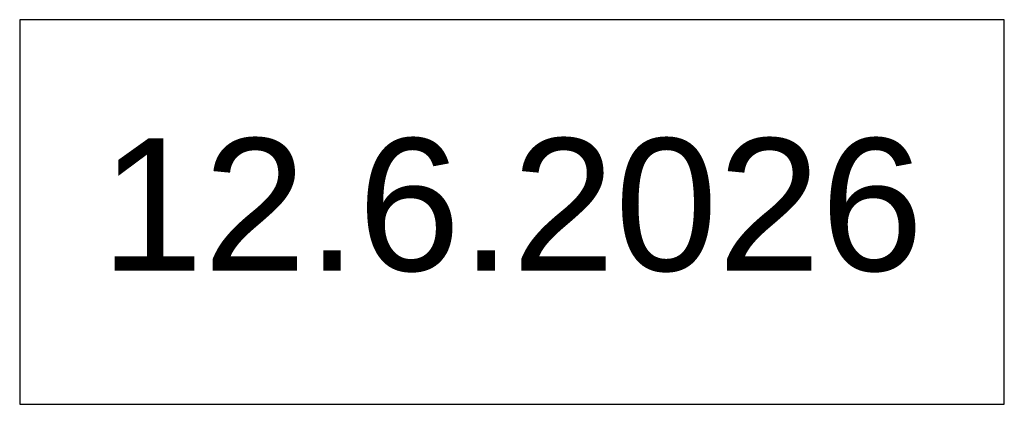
# Model space of a CAD drawing. Header units: millimetres. Extents: x -117798 to 93698, y -182207 to 252400.
# Tile 2 of 256: x -11848.88 to -11826.57, y -182207.44 to -182198.72. Entities that reach past the tile are written whole.
import ezdxf

# ---------------------------------------------------------------- set-up
doc = ezdxf.new("R2010")
doc.units = ezdxf.units.MM
doc.header["$LTSCALE"] = 0.5
doc.header["$MEASUREMENT"] = 0
doc.styles.add('GENERATED_STYLE_1', font='arial.ttf')

msp = doc.modelspace()

# ---------------------------------------------------------------- linework, layer by layer
at = {"linetype": 'Continuous', "flags": 128}
msp.add_lwpolyline([(-11826.575, -182198.723), (-11848.879, -182198.723), (-11848.879, -182207.437), (-11826.575, -182207.437), (-11826.575, -182198.723)], close=True, dxfattribs=at)
msp.add_lwpolyline([(-11826.575, -182198.723), (-11848.879, -182198.723), (-11848.879, -182207.437), (-11826.575, -182207.437), (-11826.575, -182198.723)], close=True, dxfattribs=at)
msp.add_lwpolyline([(-11826.575, -182198.723), (-11848.879, -182198.723), (-11848.879, -182207.437), (-11826.575, -182207.437), (-11826.575, -182198.723)], close=True, dxfattribs=at)
msp.add_lwpolyline([(-11826.575, -182198.723), (-11848.879, -182198.723), (-11848.879, -182207.437), (-11826.575, -182207.437), (-11826.575, -182198.723)], close=True, dxfattribs=at)

# ---------------------------------------------------------------- texts
at = {"linetype": 'Continuous', "insert": (-11837.727, -182202.934), "char_height": 3, "attachment_point": 5, "style": 'GENERATED_STYLE_1'}
msp.add_mtext('\\A1;{\\pqc;\\fArial|b0|i0|c0|p0;\\W1.000000;12.6.2026}', dxfattribs=at)
msp.add_mtext('\\A1;{\\pqc;\\fArial|b0|i0|c0|p0;\\W1.000000;12.6.2026}', dxfattribs=at)
msp.add_mtext('\\A1;{\\pqc;\\fArial|b0|i0|c0|p0;\\W1.000000;12.6.2026}', dxfattribs=at)
msp.add_mtext('\\A1;{\\pqc;\\fArial|b0|i0|c0|p0;\\W1.000000;12.6.2026}', dxfattribs=at)

doc.saveas('drawing.dxf')
